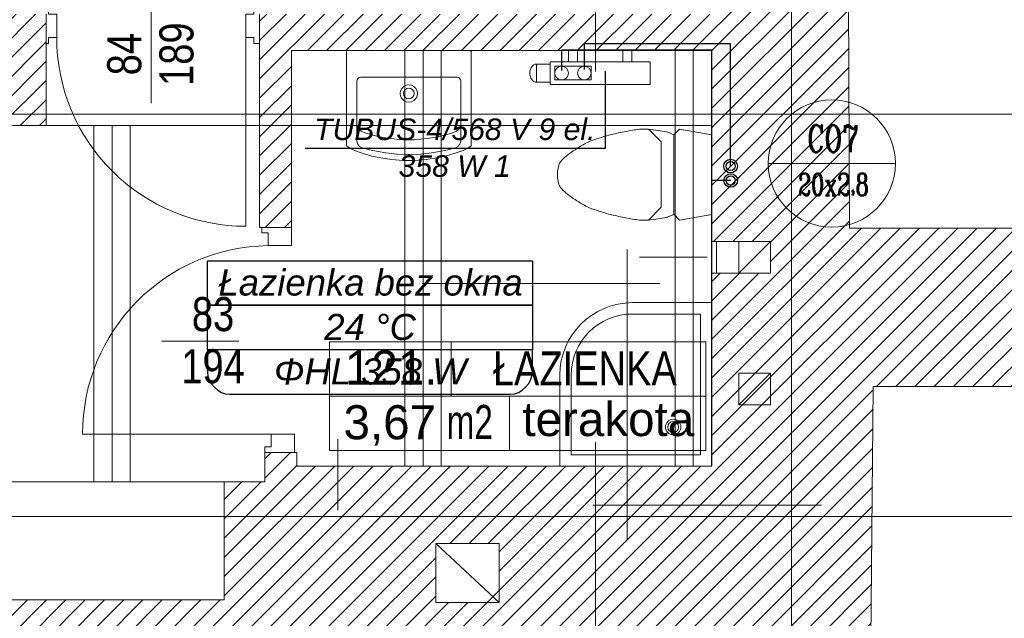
# Model space of a CAD drawing. Header units: millimetres. Extents: x -573548 to 674770, y -210017 to -47794.
# Tile 34 of 234: x 91683 to 96020, y -150704 to -148066. Entities that reach past the tile are written whole.
import ezdxf
from ezdxf.enums import TextEntityAlignment as Align
from ezdxf.lldxf.tags import DXFTag

# ---------------------------------------------------------------- set-up
doc = ezdxf.new("R2010")
doc.units = ezdxf.units.MM
for name, color, linetype, lineweight in [('_S_CO_OPIS_PION', 7, 'Continuous', 13), ('A.05 RZUT 1 PIĘTRA_is$0$0_Nr_pióra__12', 8, 'Continuous', 9), ('A.05 RZUT 1 PIĘTRA_is$0$A-DRZWI_Nr_pióra__9', 8, 'Continuous', 9), ('A.05 RZUT 1 PIĘTRA_is$0$A-OPISY-2_Nr_pióra__2', 8, 'Continuous', 9), ('A.05 RZUT 1 PIĘTRA_is$0$A-OPISY-3_Nr_pióra__6', 8, 'Continuous', 9), ('A.05 RZUT 1 PIĘTRA_is$0$A-WIDOK_Nr_pióra__21', 8, 'Continuous', 9), ('A.05 RZUT 1 PIĘTRA_is$0$A-WIDOK_Nr_pióra__8', 8, 'Continuous', 9), ('A.05 RZUT 1 PIĘTRA_is$0$belki nad_Nr_pióra__1', 8, 'Continuous', 9), ('A.05 RZUT 1 PIĘTRA_is$0$DIM MALY_Nr_pióra__8', 8, 'Continuous', 9), ('A.05 RZUT 1 PIĘTRA_is$0$Drawing & Figure_Nr_pióra__18', 8, 'Continuous', 9), ('A.05 RZUT 1 PIĘTRA_is$0$DRZWI_Nr_pióra__41', 8, 'Continuous', 9), ('A.05 RZUT 1 PIĘTRA_is$0$linia nadproza_Nr_pióra__1', 8, 'Continuous', 9), ('A.05 RZUT 1 PIĘTRA_is$0$meble_Nr_pióra__9', 8, 'Continuous', 9), ('A.05 RZUT 1 PIĘTRA_is$0$opisy inne_Nr_pióra__1', 8, 'Continuous', 9), ('A.05 RZUT 1 PIĘTRA_is$0$OSIE_Nr_pióra__1', 8, 'Continuous', 9), ('A.05 RZUT 1 PIĘTRA_is$0$SCIANY_KONSTR_Nr_pióra__21', 8, 'Continuous', 9), ('A.05 RZUT 1 PIĘTRA_is$0$SCIANY_KONSTR_Nr_pióra__4', 8, 'Continuous', 9), ('A.05 RZUT 1 PIĘTRA_is$0$Structural - Bearing_Nr_pióra__21', 8, 'Continuous', 9), ('A.05 RZUT 1 PIĘTRA_is$0$Structural - Grid', 8, 'Continuous', 9), ('A.05 RZUT 1 PIĘTRA_is$0$Structural - Grid_Nr_pióra__17', 8, 'Continuous', 9), ('A.05 RZUT 1 PIĘTRA_is$0$WYCIĄG_Nr_pióra__1', 8, 'Continuous', 9), ('FLUID-Powrót', 7, 'Continuous', 30), ('FLUID-Zasilanie', 7, 'Continuous', 30), ('SAN_Armatura CO na rozwinięciu', 7, 'Continuous', 13), ('SAN_Armatura CO na rzucie', 7, 'Continuous', 13), ('SAN_Grzejniki CO na rzucie', 7, 'Continuous', 13), ('SAN_Przewody powrotne CO na rzucie', 5, 'Continuous', 40), ('SAN_Przewody zasilające CO na rzucie', 1, 'Continuous', 40)]:
    doc.layers.add(name, color=color, linetype=linetype, lineweight=lineweight)
for name, color, linetype in [('SAN_Etykiety grzejników CO na rzucie', 7, 'Continuous'), ('SAN_Etykiety pomieszczeń na rzucie', 7, 'Continuous'), ('SAN_Piony CO na rzucie', 8, 'Continuous')]:
    doc.layers.add(name, color=color, linetype=linetype)
doc.styles.add('A.05 RZUT 1 PIĘTRA_is$0$STYL_AUTOMATYCZNY_1', font='arial.ttf')
doc.styles.add('A.05 RZUT 1 PIĘTRA_is$0$STYL_AUTOMATYCZNY_4', font='arial.ttf', dxfattribs={"width": 0.8})
doc.styles.add('A.05 RZUT 1 PIĘTRA_is$0$STYL_AUTOMATYCZNY_5', font='arial.ttf', dxfattribs={"width": 0.7})
doc.styles.add('Etykiety grzejników CO na rzucie', font='ariali.ttf')
doc.styles.add('Etykiety pomieszczeń na rzucie', font='ariali.ttf')
doc.styles.add('JOLARD', font='complex.shx', dxfattribs={"width": 0.7})
tags = doc.linetypes.add('DASH', pattern=[15, 10, -5]).pattern_tags.tags
tags[6:7] = [DXFTag(74, 4), DXFTag(75, 0), DXFTag(340, '0'), DXFTag(46, 0.0), DXFTag(50, 0.0), DXFTag(44, 0.0), DXFTag(45, 0.0)]
tags[4:5] = [DXFTag(74, 4), DXFTag(75, 0), DXFTag(340, '0'), DXFTag(46, 0.0), DXFTag(50, 0.0), DXFTag(44, 0.0), DXFTag(45, 0.0)]
pattern_1 = [(45, (0, 0), (-42.426407, 42.426407), [])]

# ---------------------------------------------------------------- blocks, each defined once
blk = doc.blocks.new('A.05 RZUT 1 PIĘTRA_is$0$Standardowy znacznik osi')
at = {"layer": 'A.05 RZUT 1 PIĘTRA_is$0$Structural - Grid_Nr_pióra__17'}
blk.add_line((1000, 0), (17855.4, 0), dxfattribs=at)
at = {"layer": 'A.05 RZUT 1 PIĘTRA_is$0$Structural - Grid_Nr_pióra__17', "style": 'A.05 RZUT 1 PIĘTRA_is$0$STYL_AUTOMATYCZNY_1'}
for tag, p in [('AC_MarkerText_1_0', (5, -80)), ('AC_MarkerText_1_1', (19360.4, -80))]:
    blk.add_attdef(tag, text='', height=350, rotation=270, dxfattribs=at).set_placement(p, align=Align.TOP_CENTER)
blk = doc.blocks.new('A.05 RZUT 1 PIĘTRA_is$0$Standardowy znacznik osi_3')
at = {"layer": 'A.05 RZUT 1 PIĘTRA_is$0$Structural - Grid_Nr_pióra__17'}
blk.add_line((2962.2, 0), (40906.6, 0), dxfattribs=at)
at = {"layer": 'A.05 RZUT 1 PIĘTRA_is$0$Structural - Grid_Nr_pióra__17', "style": 'A.05 RZUT 1 PIĘTRA_is$0$STYL_AUTOMATYCZNY_1'}
for tag, p in [('AC_MarkerText_1_0', (-250, -335)), ('AC_MarkerText_1_1', (44118.7, -335))]:
    blk.add_attdef(tag, text='', height=350, rotation=180, dxfattribs=at).set_placement(p, align=Align.TOP_CENTER)
blk = doc.blocks.new('A.05 RZUT 1 PIĘTRA_is$0$Standardowy znacznik osi_4')
at = {"layer": 'A.05 RZUT 1 PIĘTRA_is$0$Structural - Grid_Nr_pióra__17'}
blk.add_line((1000, 0), (42868.7, 0), dxfattribs=at)
at = {"layer": 'A.05 RZUT 1 PIĘTRA_is$0$Structural - Grid_Nr_pióra__17', "style": 'A.05 RZUT 1 PIĘTRA_is$0$STYL_AUTOMATYCZNY_1'}
for tag, p in [('AC_MarkerText_1_0', (-250, -335)), ('AC_MarkerText_1_1', (44118.7, -335))]:
    blk.add_attdef(tag, text='', height=350, rotation=180, dxfattribs=at).set_placement(p, align=Align.TOP_CENTER)
blk = doc.blocks.new('A.05 RZUT 1 PIĘTRA_is')
at = {"layer": 'A.05 RZUT 1 PIĘTRA_is$0$Drawing & Figure_Nr_pióra__18'}
h = blk.add_hatch(dxfattribs=at)
h.set_pattern_fill('Common_Brick_0001', color=256, style=0, pattern_type=2)
h.set_pattern_definition(pattern_1)
h.paths.add_polyline_path([(87547.3, -93779), (87547.3, -93919), (87823.3, -93919), (88273.3, -93862.9), (88273.3, -93782.9), (91703.3, -93782.9), (91703.3, -94482.9), (91703.3, -97341), (91703.3, -98112.9), (91554.1, -98112.9), (91554.1, -98242.8), (91554.1, -98502.9), (91644.1, -98502.9), (91644.1, -98860.5), (91644.1, -98887.1), (91671.2, -98887.1), (91671.2, -98912.9), (91774.1, -98912.9), (91774.2, -98862.9), (91784.1, -98862.9), (91784.1, -98532.9), (92084.1, -98532.9), (92084.1, -98041), (92084.1, -98041), (92016.7, -98041), (91846.8, -98041), (91847.8, -97341), (91852.2, -94482.9), (91853.3, -93781.9), (91983.5, -93781.9), (92075.1, -93397.8), (92075.1, -93255.2), (92061.8, -93135.2), (92052.3, -93135.2, -0.383982), (92016.8, -93099.9), (92004.4, -93099.9), (92004.4, -93084.9, 1.205804), (91956.6, -93052.7), (91941.8, -93052.7), (91941.8, -93035.2), (91859.2, -93035.2), (90033.3, -93035.2), (89950.7, -93035.2), (89950.7, -93052.7), (89935.9, -93052.7, 0.263086), (89912.9, -93035.2), (89905, -93035.2, 0.761796), (89897.5, -93091.3), (89897.5, -93106.1), (89450.7, -93106.1), (89003.9, -93106.1), (89003.9, -93091.3, 0.761796), (88996.4, -93035.2), (88988.4, -93035.2, 0.263086), (88965.5, -93052.7), (88950.7, -93052.7), (88950.7, -93035.2), (87547.3, -93035.2), (87547.3, -93661)])
h.paths.add_polyline_path([(91854.1, -98374.7), (91714.1, -98374.7), (91714.1, -98365.3), (91847.9, -98234.7), (91854.1, -98234.7)], flags=0)
h = blk.add_hatch(dxfattribs=at)
h.set_pattern_fill('Common_Brick_0001', color=256, style=0, pattern_type=2)
h.set_pattern_definition(pattern_1)
h.paths.add_polyline_path([(89654.6, -100102.9), (89694.3, -101162.9), (90244.3, -101151.9), (90244.3, -101152.9), (90264.3, -101152.9), (90264.3, -100832.9), (90764.3, -100826.6), (90823.3, -100825.8), (90823.3, -100825.3), (90903.3, -100824.3), (90903.3, -100824.8), (90983.3, -100823.8), (93664.1, -100790.2), (93744.1, -100789.2), (93824.1, -100788.2), (94503.3, -100779.6), (94854.3, -100775.2), (94934.3, -100774.2), (95014.3, -100773.2), (95044.3, -100772.9), (95044.3, -101287.2), (95044.3, -104162.2), (95044.3, -104362.2), (95044.3, -104732.9), (93158.2, -104732.9), (93068.8, -105120.5), (93068.8, -105263.1), (93082.2, -105383.1), (93091.7, -105383.1, -0.383982), (93127.2, -105418.4), (93139.5, -105418.4), (93139.5, -105433.4, 1.205804), (93187.4, -105465.6), (93202.1, -105465.6), (93202.1, -105483.1), (93284.8, -105483.1), (95122.5, -105483.1), (95163.8, -105483.1), (95163.8, -105465.6), (95178.6, -105465.6, 0.263086), (95201.5, -105483.1), (95209.5, -105483.1, 0.761796), (95217, -105427), (95217, -105412.2), (95663.8, -105412.2), (96110.6, -105412.2), (96110.6, -105427, 0.761796), (96118.1, -105483.1), (96126, -105483.1, 0.263086), (96149, -105465.6), (96163.8, -105465.6), (96163.8, -105483.1), (96246.4, -105483.1), (98021.7, -105483.1), (98037.6, -105483.1), (98037.6, -105465.6), (98052.4, -105465.6, 1.205804), (98100.2, -105433.4), (98100.2, -105418.4), (98112.6, -105418.4, -0.383982), (98148.1, -105383.1), (98157.6, -105383.1), (98170.9, -105263.1), (98170.9, -105130.5), (98077.5, -104882.9), (97788, -104882.9), (95677.5, -104882.9), (95679.6, -104662.9), (95682.5, -104362.2), (95684.4, -104162.2), (95712.1, -101287.2), (95727.5, -99682.9), (98025, -99682.9), (98094.2, -99114.5), (98094.2, -98984.5), (95622.2, -98984.5), (95616.6, -97541), (95023.8, -97541), (95026.5, -98041.5), (94503.3, -98041.4), (93024.1, -98041), (93024.1, -98041), (93024.1, -98532.9), (93024.1, -98981.5), (93034.1, -98981.5), (93164.1, -98981.5), (93164.1, -98532.9), (93164.1, -98201.5), (94503.3, -98201.5), (95016.5, -98201.5), (95016.5, -99042.9), (95036.5, -99042.9), (95274.5, -99042.9), (95274.5, -99182.9), (95016.5, -99182.9), (95016.5, -100032.8), (94642.7, -100032.8), (94503.3, -100032.8), (94346.5, -100032.8), (93368.8, -100032.8), (93187.6, -100032.8), (93187.6, -99972.8), (93047.6, -99972.8), (93047.6, -100102.8), (92867.6, -100102.8), (92867.6, -100591.8), (92867.6, -100622.8), (91784.1, -100622.8), (91784.1, -99845), (91644.1, -99845), (91644.1, -100102.9), (90903.3, -100102.9), (90764.3, -100102.9)])
h.paths.add_polyline_path([(94000.4, -100634.4), (93799.7, -100634.4), (93799.7, -100374.4), (94079.7, -100374.4), (94079.7, -100565.3)], flags=0)
at = {"layer": 'A.05 RZUT 1 PIĘTRA_is$0$0_Nr_pióra__12'}
for p, q in [((94642.7, -100355.7), (94642.7, -99078.9)), ((94786.4, -99228.9), (93740.8, -99228.9)), ((95499.1, -100205.6), (94492.7, -100205.7))]:
    blk.add_line(p, q, dxfattribs=at)
at = {"layer": 'A.05 RZUT 1 PIĘTRA_is$0$A-DRZWI_Nr_pióra__9'}
for p, q in [((92546.7, -97942.8), (92546.7, -98433.7)), ((92932.4, -99482), (92593.2, -99482))]:
    blk.add_line(p, q, dxfattribs=at)
for points in [[(92963, -98144), (92963, -98976.4, -0.414214), (92130.5, -98144)], [(93074.7, -99892.8), (92244.7, -99892.8, -0.410695), (93061.2, -99061.5)]]:
    blk.add_lwpolyline(points, format="xyb", dxfattribs=at)
at = {"layer": 'A.05 RZUT 1 PIĘTRA_is$0$A-OPISY-3_Nr_pióra__6'}
for p, q in [((93868.1, -99484.9), (93868.1, -99725)), ((93332, -99724.9), (94990, -99724.9)), ((94124.9, -99725), (94124.9, -99964.9))]:
    blk.add_line(p, q, dxfattribs=at)
blk.add_lwpolyline([(93332, -99964.9), (93332, -99484.9), (94990, -99484.9), (94990, -99964.9)], close=True, dxfattribs=at)
at = {"layer": 'A.05 RZUT 1 PIĘTRA_is$0$A-WIDOK_Nr_pióra__21'}
for p, q in [((95134.5, -99763.2), (95134.5, -99623.2)), ((95274.5, -99623.2), (95134.5, -99623.2)), ((95274.5, -99763.2), (95274.5, -99623.2)), ((95274.5, -99763.2), (95134.5, -99763.2)), ((94079.7, -100374.4), (93799.7, -100374.4)), ((93799.7, -100374.4), (93799.7, -100634.4)), ((94079.7, -100634.4), (94079.7, -100374.4)), ((93799.7, -100634.4), (94079.7, -100634.4))]:
    blk.add_line(p, q, dxfattribs=at)
at = {"layer": 'A.05 RZUT 1 PIĘTRA_is$0$A-WIDOK_Nr_pióra__8'}
for p, q in [((95134.5, -99182.9), (95134.5, -99042.9)), ((95134.5, -99182.9), (95274.5, -99042.9)), ((95134.5, -99763.2), (95274.5, -99623.2)), ((93799.7, -100374.4), (94079.7, -100634.4))]:
    blk.add_line(p, q, dxfattribs=at)
at = {"layer": 'A.05 RZUT 1 PIĘTRA_is$0$belki nad_Nr_pióra__1'}
for p, q in [((93664.1, -98201.5), (93664.1, -100032.8)), ((93824.1, -98201.5), (93824.1, -100032.8)), ((94854.3, -98201.5), (94854.3, -100032.8)), ((92294.1, -98532.9), (92294.1, -100102.8)), ((92454.1, -98532.9), (92454.1, -100102.8))]:
    blk.add_line(p, q, dxfattribs=at)
at = {"layer": 'A.05 RZUT 1 PIĘTRA_is$0$DIM MALY_Nr_pióra__8'}
for p, q in [((94503.3, -97985.1), (94503.3, -98294.4)), ((93368.8, -99913.6), (93368.8, -100226.8)), ((94503.3, -99927.2), (94503.3, -100999.5))]:
    blk.add_line(p, q, dxfattribs=at)
at = {"layer": 'A.05 RZUT 1 PIĘTRA_is$0$DRZWI_Nr_pióra__41'}
for points in [[(92084.1, -98171), (92094.8, -98171), (92094.8, -98144), (92130.5, -98144), (92130.5, -98041), (92094.8, -98041), (92094.8, -98022.2)], [(93024.1, -98171), (92998.7, -98171), (92998.7, -98144), (92963, -98144), (92963, -98041), (92998.7, -98041), (92998.7, -98022.2)], [(93034.1, -98979.2), (93034.1, -99005.8), (93061.2, -99005.8), (93061.2, -99061.5), (93164.1, -99061.5), (93164.1, -98981.5)], [(93047.6, -99975.1), (93047.6, -99948.5), (93074.7, -99948.5), (93074.7, -99892.8), (93177.6, -99892.8), (93177.7, -99972.8)]]:
    blk.add_lwpolyline(points, dxfattribs=at)
at = {"layer": 'A.05 RZUT 1 PIĘTRA_is$0$linia nadproza_Nr_pióra__1'}
for p, q in [((92084.1, -98532.9), (95016.5, -98532.9)), ((92867.6, -100102.8), (91784.1, -100102.8))]:
    blk.add_line(p, q, dxfattribs=at)
at = {"layer": 'A.05 RZUT 1 PIĘTRA_is$0$meble_Nr_pióra__9'}
for p, q in [((93468.5, -98318.9), (93463.7, -98320.3)), ((93681.3, -98318.9), (93468.5, -98318.9)), ((93681.3, -98318.9), (93894, -98318.9)), ((93894, -98318.9), (93898.9, -98320.3)), ((93453.8, -98330.7), (93452, -98336)), ((93452, -98336), (93452, -98599.6)), ((93456.2, -98326.1), (93453.8, -98330.7)), ((93459.1, -98322.9), (93456.2, -98326.1)), ((93463.7, -98320.3), (93459.1, -98322.9)), ((93658.9, -98360.6), (93650.4, -98369.1)), ((93669.5, -98355.2), (93658.9, -98360.6)), ((93681.3, -98353.4), (93669.5, -98355.2)), ((93681.3, -98353.4), (93693, -98355.2)), ((93693, -98355.2), (93703.7, -98360.6)), ((93703.7, -98360.6), (93712.1, -98369.1)), ((93898.9, -98320.3), (93903.4, -98322.9)), ((93903.4, -98322.9), (93906.4, -98326.1)), ((93906.4, -98326.1), (93908.7, -98330.7)), ((93908.7, -98330.7), (93910.5, -98336)), ((93910.5, -98336), (93910.5, -98599.6)), ((93645, -98379.7), (93643.2, -98391.5)), ((93643.2, -98391.5), (93645, -98403.2)), ((93650.4, -98369.1), (93645, -98379.7)), ((93645, -98403.2), (93650.4, -98413.9)), ((93659.6, -98382.5), (93657.8, -98391.5)), ((93657.8, -98391.5), (93659.6, -98400.4)), ((93664.7, -98374.9), (93659.6, -98382.5)), ((93659.6, -98400.4), (93664.7, -98408)), ((93672.3, -98369.8), (93664.7, -98374.9)), ((93681.3, -98368), (93672.3, -98369.8)), ((93681.3, -98368), (93690.2, -98369.8)), ((93690.2, -98369.8), (93697.8, -98374.9)), ((93697.8, -98374.9), (93702.9, -98382.5)), ((93702.9, -98400.4), (93697.8, -98408)), ((93702.9, -98382.5), (93704.7, -98391.5)), ((93704.7, -98391.5), (93702.9, -98400.4)), ((93712.1, -98369.1), (93717.5, -98379.7)), ((93717.5, -98403.2), (93712.1, -98413.9)), ((93717.5, -98379.7), (93719.4, -98391.5)), ((93719.4, -98391.5), (93717.5, -98403.2)), ((93650.4, -98413.9), (93658.9, -98422.3)), ((93658.9, -98422.3), (93669.5, -98427.7)), ((93664.7, -98408), (93672.3, -98413.1)), ((93669.5, -98427.7), (93681.3, -98429.6)), ((93672.3, -98413.1), (93681.3, -98414.9)), ((93690.2, -98413.1), (93681.3, -98414.9)), ((93693, -98427.7), (93681.3, -98429.6)), ((93697.8, -98408), (93690.2, -98413.1)), ((93703.7, -98422.3), (93693, -98427.7)), ((93712.1, -98413.9), (93703.7, -98422.3)), ((93452, -98530.7), (93458.3, -98545.3)), ((93910.5, -98530.7), (93904.2, -98545.3)), ((93458.3, -98545.3), (93464, -98552)), ((93464, -98552), (93471.9, -98557.7)), ((93471.9, -98557.7), (93488.5, -98564.9)), ((93488.5, -98564.9), (93513.7, -98572.4)), ((93513.7, -98572.4), (93551.1, -98581.5)), ((93848.8, -98572.4), (93811.4, -98581.5)), ((93874, -98564.9), (93848.8, -98572.4)), ((93890.6, -98557.7), (93874, -98564.9)), ((93898.5, -98552), (93890.6, -98557.7)), ((93904.2, -98545.3), (93898.5, -98552)), ((94736.6, -98548.7), (94792.9, -98604.7)), ((94849, -98573.8), (94873, -98548.6)), ((94849, -98923.6), (94849, -98573.8)), ((94873, -98548.6), (95016.5, -98573.7)), ((95016.5, -98573.7), (95016.5, -98923.7)), ((93452, -98599.6), (93453.2, -98607.5)), ((93453.2, -98607.5), (93456.2, -98613.8)), ((93456.2, -98613.8), (93460.1, -98619.1)), ((93460.1, -98619.1), (93464.3, -98624.2)), ((93551.1, -98581.5), (93600.8, -98590.1)), ((93600.8, -98590.1), (93655.6, -98594.9)), ((93655.6, -98594.9), (93681.3, -98594.9)), ((93706.9, -98594.9), (93681.3, -98594.9)), ((93761.7, -98590.1), (93706.9, -98594.9)), ((93811.4, -98581.5), (93761.7, -98590.1)), ((93902.4, -98619.1), (93898.2, -98624.2)), ((93906.3, -98613.8), (93902.4, -98619.1)), ((93909.3, -98607.5), (93906.3, -98613.8)), ((93910.5, -98599.6), (93909.3, -98607.5)), ((94792.9, -98892.7), (94792.9, -98604.7)), ((93464.3, -98624.2), (93475.7, -98630.3)), ((93475.7, -98630.3), (93508.9, -98639.3)), ((93508.9, -98639.3), (93545.7, -98647.5)), ((93545.7, -98647.5), (93580.8, -98653.3)), ((93580.8, -98653.3), (93626.7, -98658.7)), ((93626.7, -98658.7), (93678.1, -98660.4)), ((93678.1, -98660.4), (93681.3, -98660.4)), ((93684.4, -98660.4), (93681.3, -98660.4)), ((93735.8, -98658.7), (93684.4, -98660.4)), ((93781.7, -98653.3), (93735.8, -98658.7)), ((93816.8, -98647.5), (93781.7, -98653.3)), ((93853.6, -98639.3), (93816.8, -98647.5)), ((93886.8, -98630.3), (93853.6, -98639.3)), ((93898.2, -98624.2), (93886.8, -98630.3)), ((94336.5, -98748.7), (94336.5, -98735.2)), ((94336.5, -98762.2), (94336.5, -98748.7)), ((94736.6, -98948.7), (94792.9, -98892.7)), ((94873, -98948.8), (94849, -98923.6)), ((95016.5, -98923.7), (94873, -98948.8))]:
    blk.add_line(p, q, dxfattribs=at)
blk.add_lwpolyline([(93681.3, -98686.5), (93705.9, -98686), (93758, -98682), (93803.6, -98675), (93843.3, -98666.6), (93886.2, -98654.5), (93920.3, -98642.9), (93941.5, -98632.8), (93956.3, -98622.3), (93956.3, -98210.6), (93955.6, -98205.6), (93953.8, -98202.8), (93950.7, -98201.5), (93681.3, -98201.5), (93411.9, -98201.5), (93408.7, -98202.8), (93406.9, -98205.6), (93406.3, -98210.6), (93406.3, -98622.3), (93421, -98632.8), (93442.2, -98642.9), (93476.3, -98654.5), (93519.2, -98666.6), (93558.9, -98675), (93604.5, -98682), (93656.7, -98686)], close=True, dxfattribs=at)
for points in [[(94346.5, -99632.8), (94346.5, -100032.8), (95016.5, -100032.8), (95016.5, -99312.8), (94666.5, -99312.8)], [(94396.5, -99632.8), (94396.5, -99982.8), (94966.5, -99982.8), (94966.5, -99362.8), (94666.5, -99362.8)]]:
    blk.add_lwpolyline(points, dxfattribs=at)
for radius in [34.1, 24.1]:
    blk.add_circle((94845.8, -99860.8), radius, dxfattribs=at)
for centre, radius, start, end in [((94851.8, -99639.8), 1103.4, 104.5767, 109.3453), ((95459.5, -102443.4), 3971.4, 101.9452, 102.8831), ((94900.8, -100050), 1515.1, 97.7187, 100.0058), ((94716.4, -99006.8), 458.6, 87.608, 92.392), ((94621.8, -99727.9), 1184.8, 82.3294, 84.4885), ((94605.7, -99616.5), 1076.9, 78.7445, 80.6883), ((94740, -98807.6), 258.8, 68.5574, 72.9378), ((94768.7, -98721.7), 168.3, 61.49, 66.9627), ((94911.1, -99505), 1001, 115.1183, 118.2277), ((94881.4, -99332.5), 836.7, 122.0226, 127.2919), ((94485, -98750.4), 149.3, 162.4257, 174.1419), ((94464.2, -98758.2), 132.5, 150.2777, 156.4842), ((94487.9, -98804), 178, 129.5998, 141.2245), ((94535.9, -98736.4), 201, 187.368, 196.0643), ((94461.6, -98740.5), 129.6, 203.447, 209.7911), ((94629.8, -98553.6), 376.7, 221.845, 227.3307), ((94919.9, -98109.2), 904.4, 232.9054, 237.7802), ((94744.4, -98324.3), 629.7, 240.8553, 245.7987), ((94955.2, -97518.4), 1457.8, 251.2345, 254.8435), ((95238.8, -96056.6), 2944.9, 256.9534, 258.2183), ((94704.8, -98643.5), 315, 294.3122, 297.2351), ((94798.3, -98105), 849.8, 259.0987, 263.1768), ((94716.4, -98454.1), 495, 267.784, 272.216), ((94589.9, -97493.3), 1462.7, 275.7166, 277.4654), ((94716.5, -98491.8), 456.3, 277.9894, 282.5778), ((94468.9, -97913.5), 1080.8, 288.7281, 289.7766), ((94666.5, -99632.8), 320, 90, 180), ((94666.5, -99632.8), 270, 90, 180)]:
    blk.add_arc(centre, radius, start, end, dxfattribs=at)
at = {"layer": 'A.05 RZUT 1 PIĘTRA_is$0$OSIE_Nr_pióra__1'}
for p, q in [((93744.1, -98201.5), (93744.1, -100032.8)), ((94934.3, -98201.5), (94934.3, -100032.8)), ((92374.1, -98532.9), (92374.1, -100102.8))]:
    blk.add_line(p, q, dxfattribs=at)
at = {"layer": 'A.05 RZUT 1 PIĘTRA_is$0$SCIANY_KONSTR_Nr_pióra__21'}
for p, q in [((95602.2, -93782.9), (95622.2, -98984.5)), ((92084.1, -98532.9), (92084.1, -98041)), ((98134, -98984.5), (95622.2, -98984.5)), ((95274.5, -99042.9), (95016.5, -99042.9)), ((95274.5, -99182.9), (95274.5, -99042.9)), ((95274.5, -99182.9), (95016.5, -99182.9)), ((95727.5, -99682.9), (95677.5, -104882.9)), ((98025, -99682.9), (95727.5, -99682.9))]:
    blk.add_line(p, q, dxfattribs=at)
at = {"layer": 'A.05 RZUT 1 PIĘTRA_is$0$SCIANY_KONSTR_Nr_pióra__4'}
for p, q in [((95016.5, -98201.5), (95016.5, -99042.9)), ((95016.5, -99182.9), (95016.5, -100032.8))]:
    blk.add_line(p, q, dxfattribs=at)
at = {"layer": 'A.05 RZUT 1 PIĘTRA_is$0$Structural - Bearing_Nr_pióra__21'}
for p, q in [((93024.1, -98981.5), (93024.1, -98041)), ((95016.5, -98201.5), (93164.1, -98201.5)), ((93164.1, -98201.5), (93164.1, -98981.5)), ((95014.3, -98201.5), (95014.3, -100032.8)), ((92084.1, -98532.9), (91784.1, -98532.9)), ((93164.1, -98981.5), (93024.1, -98981.5)), ((93187.6, -99972.8), (93047.6, -99972.8)), ((93047.6, -99972.8), (93047.6, -100102.8)), ((93187.6, -99972.8), (93187.6, -100032.8)), ((95016.5, -100032.8), (93187.6, -100032.8)), ((92867.6, -100102.8), (92867.6, -100622.8)), ((93047.6, -100102.8), (92867.6, -100102.8)), ((92867.6, -100622.8), (91784.1, -100622.8))]:
    blk.add_line(p, q, dxfattribs=at)
at = {"layer": 'A.05 RZUT 1 PIĘTRA_is$0$WYCIĄG_Nr_pióra__1'}
blk.add_lwpolyline([(95016.5, -99182.9), (95036.5, -99182.9), (95036.5, -99042.9), (95016.5, -99042.9)], close=True, dxfattribs=at)
blk.add_lwpolyline([(94995.8, -99112.9), (94845.2, -99112.9), (94697.4, -99112.9)], dxfattribs=at)
at = {"layer": 'A.05 RZUT 1 PIĘTRA_is$0$Structural - Grid', "zscale": 1000}
for name, p, rotation in [('A.05 RZUT 1 PIĘTRA_is$0$Standardowy znacznik osi', (95367.3, -108395.1), 90), ('A.05 RZUT 1 PIĘTRA_is$0$Standardowy znacznik osi_4', (121683.4, -98482.5), 180), ('A.05 RZUT 1 PIĘTRA_is$0$Standardowy znacznik osi_3', (121683.4, -100254.9), 180)]:
    blk.add_blockref(name, p, dxfattribs=dict(at, rotation=rotation))
at = {"layer": 'A.05 RZUT 1 PIĘTRA_is$0$A-OPISY-2_Nr_pióra__2', "char_height": 150}
for s, insert, attachment_point, style in [('\\A1;{\\pql;\\fArial|b0|i0|c238|p0;\\W1.000000;121.}', (93400, -99673.5), 7, 'A.05 RZUT 1 PIĘTRA_is$0$STYL_AUTOMATYCZNY_1'), ('\\A1;{\\pql;\\fArial|b0|i0|c238|p0;\\W0.800000;ŁAZIENKA}', (94051.6, -99677.8), 7, 'A.05 RZUT 1 PIĘTRA_is$0$STYL_AUTOMATYCZNY_4'), ('\\A1;{\\pql;\\fArial|b0|i0|c238|p0;\\W1.000000;terakota}', (94181.5, -99902.8), 7, 'A.05 RZUT 1 PIĘTRA_is$0$STYL_AUTOMATYCZNY_1'), ('\\A1;{\\pql;\\fArial|b0|i0|c238|p0;\\W1.000000;3,67}', (93393.8, -99942.6), 7, 'A.05 RZUT 1 PIĘTRA_is$0$STYL_AUTOMATYCZNY_1'), ('\\A1;{\\pqr;\\fArial|b0|i0|c238|p0;\\W0.700000;m2}', (94051.6, -99763.5), 3, 'A.05 RZUT 1 PIĘTRA_is$0$STYL_AUTOMATYCZNY_5')]:
    blk.add_mtext(s, dxfattribs=dict(at, insert=insert, attachment_point=attachment_point, style=style))
at = {"layer": 'A.05 RZUT 1 PIĘTRA_is$0$opisy inne_Nr_pióra__1', "char_height": 150, "attachment_point": 5, "rotation": 90, "style": 'A.05 RZUT 1 PIĘTRA_is$0$STYL_AUTOMATYCZNY_4'}
for s, insert in [('\\A1;{\\pqc;\\fArial|b0|i0|c238|p0;\\W0.800000;189}', (92658.8, -98217.9)), ('\\A1;{\\pqc;\\fArial|b0|i0|c238|p0;\\W0.800000;84}', (92429, -98217.9))]:
    blk.add_mtext(s, dxfattribs=dict(at, insert=insert))
at = {"layer": 'A.05 RZUT 1 PIĘTRA_is$0$opisy inne_Nr_pióra__1', "char_height": 150, "attachment_point": 5, "style": 'A.05 RZUT 1 PIĘTRA_is$0$STYL_AUTOMATYCZNY_4'}
for s, insert in [('\\A1;{\\pqc;\\fArial|b0|i0|c238|p0;\\W0.800000;83}', (92819, -99364.3)), ('\\A1;{\\pqc;\\fArial|b0|i0|c238|p0;\\W0.800000;194}', (92819, -99594.1))]:
    blk.add_mtext(s, dxfattribs=dict(at, insert=insert))
blk = doc.blocks.new('CZLVK_P_55_5_45_5_10')
at = {"layer": 'SAN_Grzejniki CO na rzucie'}
for points in [[(-140, -50), (-140, 0), (-100, 0), (-100, -50)], [(100, -50), (100, 0), (140, 0), (140, -50)], [(-220, -150), (220, -150), (220, -50), (-220, -50), (-220, -150)]]:
    blk.add_lwpolyline(points, dxfattribs=at)
blk = doc.blocks.new('VERTPIPECORETURN_P')
at = {"layer": 'SAN_Przewody powrotne CO na rzucie', "lineweight": 13}
blk.add_circle((0, 0), 30, dxfattribs=at)
blk = doc.blocks.new('VERTPIPECOSUPPLY_P')
at = {"layer": 'SAN_Przewody zasilające CO na rzucie', "lineweight": 13}
blk.add_circle((0, 0), 30, dxfattribs=at)
blk = doc.blocks.new('ZTGRZVK_P')
at = {"layer": 'SAN_Armatura CO na rozwinięciu'}
blk.add_lwpolyline([(50, 40), (110, 40), (110, -40), (50, -40), (50, 40)], dxfattribs=at)
blk.add_ellipse((110, 0), major_axis=(0, 40), ratio=0.75, start_param=3.141593, end_param=6.283185, dxfattribs=at)
blk = doc.blocks.new('ZAWGVK_P')
at = {"layer": 'SAN_Armatura CO na rzucie'}
blk.add_lwpolyline([(-80, 30), (80, 30), (80, -30), (-80, -30), (-80, 30)], dxfattribs=at)

msp = doc.modelspace()

# ---------------------------------------------------------------- linework, layer by layer
at = {"layer": '_S_CO_OPIS_PION', "lineweight": 9, "ltscale": 50}
msp.add_line((94980, -148699.8), (95540.4, -148699.8), dxfattribs=at)
msp.add_circle((95260.2, -148699.8), 280.2, dxfattribs=at)
at = {"layer": 'FLUID-Powrót', "color": 142, "linetype": 'DASH', "ltscale": 10}
msp.add_lwpolyline([(94815, -148774.6), (94732.2, -148774.6), (94732.2, -148200.6), (94069.4, -148200.6), (94069.4, -148290.5)], dxfattribs=at)
at = {"layer": 'FLUID-Powrót', "color": 142, "linetype": 'DASH', "ltscale": 2}
msp.add_circle((94815, -148774.6, 0), 30, dxfattribs=at)
at = {"layer": 'FLUID-Powrót', "color": 142, "linetype": 'DASH', "ltscale": 10}
msp.add_circle((94814.6, -148774.6, 0), 20, dxfattribs=at)
at = {"layer": 'FLUID-Zasilanie', "color": 11, "linetype": 'Continuous'}
msp.add_lwpolyline([(94814.2, -148711), (94814.2, -148173.1), (94169.7, -148173.1), (94169.7, -148285.9)], dxfattribs=at)
for centre, radius in [((94814.2, -148711), 30), ((94814.6, -148711, 0), 20)]:
    msp.add_circle(centre, radius, dxfattribs=at)
at = {"layer": 'SAN_Etykiety grzejników CO na rzucie'}
msp.add_line((92940, -148632.4), (94263, -148632.4), dxfattribs=at)
msp.add_lwpolyline([(94263, -148632.4), (94263, -148292.9)], dxfattribs=at)
at = {"layer": 'SAN_Etykiety pomieszczeń na rzucie'}
for points in [[(92509.8, -149324.4), (92509.8, -149128.4), (93941.8, -149128.4), (93941.8, -149324.4), (92509.8, -149324.4)], [(92509.8, -149520.4), (92509.8, -149324.4), (93941.8, -149324.4), (93941.8, -149520.4), (92509.8, -149520.4)]]:
    msp.add_lwpolyline(points, dxfattribs=at)
msp.add_open_spline([(92509.8, -149520.4), (92509.8, -149529.4), (92509.8, -149609.4), (92509.8, -149618.4), (92509.8, -149618.4), (92509.8, -149667.4), (92558.8, -149716.4), (92607.8, -149716.4), (92607.8, -149716.4), (92616.8, -149716.4), (93834.8, -149716.4), (93843.8, -149716.4), (93843.8, -149716.4), (93892.8, -149716.4), (93941.8, -149667.4), (93941.8, -149618.4), (93941.8, -149618.4), (93941.8, -149609.4), (93941.8, -149529.4), (93941.8, -149520.4)], degree=3, knots=[0, 0, 0, 0, 0.05, 0.05, 0.05, 0.050001, 0.1, 0.1, 0.1, 0.100001, 0.15, 0.15, 0.15, 0.150001, 0.2, 0.2, 0.2, 0.200001, 1, 1, 1, 1], dxfattribs=at)

# ---------------------------------------------------------------- block references
at = {"color": 150}
msp.add_blockref('A.05 RZUT 1 PIĘTRA_is', (-284.4, -50000), dxfattribs=at)
at = {"layer": 'SAN_Armatura CO na rzucie', "xscale": -1}
for name, p in [('ZTGRZVK_P', (94070, -148301.5)), ('ZAWGVK_P', (94120, -148301.5))]:
    msp.add_blockref(name, p, dxfattribs=at)
at = {"layer": 'SAN_Grzejniki CO na rzucie', "xscale": -1}
msp.add_blockref('CZLVK_P_55_5_45_5_10', (94240, -148201.5), dxfattribs=at)
at = {"layer": 'SAN_Piony CO na rzucie', "xscale": -1, "rotation": 180}
for name, p in [('VERTPIPECORETURN_P', (94070, -148301.5)), ('VERTPIPECOSUPPLY_P', (94170, -148301.5))]:
    msp.add_blockref(name, p, dxfattribs=at)

# ---------------------------------------------------------------- texts
at = {"layer": '_S_CO_OPIS_PION', "lineweight": 9, "ltscale": 50, "style": 'JOLARD', "width": 0.7}
for s, height, p in [('CO7', 120, (95265.3, -148590.2)), ('20x2,8', 96, (95267.1, -148792.2))]:
    msp.add_text(s, height=height, dxfattribs=at).set_placement(p, align=Align.MIDDLE_CENTER)
at = {"layer": 'SAN_Etykiety grzejników CO na rzucie', "style": 'Etykiety grzejników CO na rzucie'}
for s, p in [('TUBUS-4/568 V 9 el.', (92980, -148596.4)), ('358 W 1', (93352, -148758.4))]:
    msp.add_text(s, height=95, dxfattribs=at).set_placement(p)
at = {"layer": 'SAN_Etykiety pomieszczeń na rzucie', "style": 'Etykiety pomieszczeń na rzucie'}
for s, p in [('Łazienka bez okna', (92558.8, -149281.4)), ('24 °C', (93024.8, -149477.4)), ('ΦHL 358 W', (92802.8, -149673.4))]:
    msp.add_text(s, height=115, dxfattribs=at).set_placement(p)

doc.saveas('drawing.dxf')
